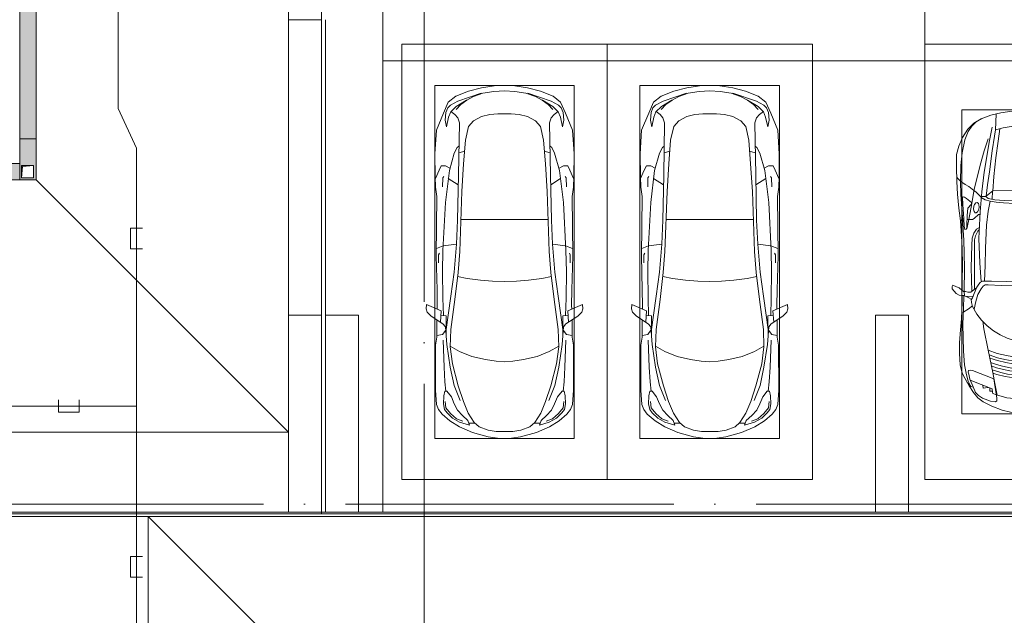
# Model space of a CAD drawing. Header units: millimetres. Extents: x -32229 to 169101, y -13689 to 125138.
# Tile 40 of 256: x 8410 to 20403, y 74095 to 81350. Entities that reach past the tile are written whole.
import ezdxf

# ---------------------------------------------------------------- set-up
doc = ezdxf.new("R2010")
doc.units = ezdxf.units.MM
doc.linetypes.add('ADSK_Линия сетки', pattern=[5000, 4000, -500, 0, -500])
doc.layers.add('A-DETL-____-OTLN', color=7, linetype='Continuous', lineweight=9, true_color=0x00a600)
for name, color, linetype, lineweight in [('A-DETL-GENF-OTLN', 7, 'Continuous', 18), ('A-FLOR-____-OTLN', 7, 'Continuous', 18), ('A-GENM-____-OTLN', 7, 'Continuous', 18), ('C-PRKG-____-OTLN', 7, 'Continuous', 18), ('M-EQPM-____-OTLN', 7, 'Continuous', 18), ('S-COLS-____-MCUT', 7, 'Continuous', 40), ('S-GRID-____-OTLN', 7, 'Continuous', 9)]:
    doc.layers.add(name, color=color, linetype=linetype, lineweight=lineweight)

# ---------------------------------------------------------------- blocks, each defined once
blk = doc.blocks.new('АР_Машиноместо - 5300x2500_С-V10--01 ЭМ')
at = {"layer": 'A-DETL-GENF-OTLN', "color": 253, "lineweight": 13, "true_color": 0xaaaaaa}
for p, q in [((862, -572), (702, -640)), ((1053, -518), (862, -572)), ((1051, -599), (941, -642)), ((1149, -583), (1051, -599)), ((1165, -503), (1053, -518)), ((1250, -582), (1149, -583)), ((1250, -500), (1165, -503)), ((1250, -500), (1335, -503)), ((1250, -582), (1351, -583)), ((1335, -503), (1447, -518)), ((1351, -583), (1449, -599)), ((1447, -518), (1638, -572)), ((1449, -599), (1559, -642)), ((1638, -572), (1798, -640)), ((584, -715), (489, -796)), ((702, -640), (584, -715)), ((704, -696), (616, -746)), ((825, -661), (704, -696)), ((738, -778), (805, -716)), ((805, -716), (825, -661)), ((882, -692), (809, -809)), ((888, -686), (815, -687)), ((941, -642), (882, -692)), ((1559, -642), (1618, -692)), ((1612, -686), (1685, -687)), ((1618, -692), (1691, -809)), ((1695, -716), (1675, -661)), ((1675, -661), (1796, -696)), ((1762, -778), (1695, -716)), ((1796, -696), (1884, -746)), ((1798, -640), (1916, -715)), ((1916, -715), (2011, -796)), ((489, -796), (446, -853)), ((550, -812), (519, -852)), ((616, -746), (550, -812)), ((677, -844), (738, -778)), ((809, -809), (749, -950)), ((1691, -809), (1751, -950)), ((1823, -844), (1762, -778)), ((1884, -746), (1950, -812)), ((1950, -812), (1981, -852)), ((2011, -796), (2054, -853)), ((421, -911), (409, -1087)), ((446, -853), (421, -911)), ((519, -852), (506, -920)), ((506, -920), (510, -1019)), ((603, -1005), (639, -920)), ((639, -920), (677, -844)), ((749, -950), (687, -1141)), ((1751, -950), (1813, -1141)), ((1861, -920), (1823, -844)), ((1897, -1005), (1861, -920)), ((1981, -852), (1994, -920)), ((1994, -920), (1990, -1019)), ((2054, -853), (2079, -911)), ((2079, -911), (2091, -1087)), ((510, -1019), (522, -1074)), ((522, -1074), (549, -1076)), ((549, -1076), (603, -1005)), ((1951, -1076), (1897, -1005)), ((1978, -1074), (1951, -1076)), ((1990, -1019), (1978, -1074)), ((409, -1087), (411, -1634)), ((687, -1141), (615, -1410)), ((1813, -1141), (1885, -1410)), ((2091, -1087), (2089, -1634)), ((615, -1410), (589, -1616)), ((1147, -1439), (1250, -1434)), ((1353, -1439), (1250, -1434)), ((1885, -1410), (1911, -1616)), ((590, -1624), (704, -1557)), ((704, -1557), (853, -1499)), ((853, -1499), (1017, -1460)), ((1017, -1460), (1147, -1439)), ((1483, -1460), (1353, -1439)), ((1647, -1499), (1483, -1460)), ((1796, -1557), (1647, -1499)), ((1910, -1624), (1796, -1557)), ((411, -1634), (427, -1731)), ((547, -1643), (531, -1858)), ((589, -1616), (596, -1825)), ((1911, -1616), (1904, -1825)), ((1953, -1643), (1969, -1858)), ((2089, -1634), (2073, -1731)), ((427, -1731), (427, -1943)), ((495, -1765), (427, -1753)), ((534, -1817), (495, -1765)), ((597, -2231), (535, -1798)), ((541, -1994), (540, -1733)), ((1903, -2231), (1965, -1798)), ((1959, -1994), (1960, -1733)), ((1966, -1817), (2005, -1765)), ((2005, -1765), (2073, -1753)), ((2073, -1731), (2073, -1943)), ((501, -1894), (358, -1990)), ((480, -2053), (471, -1914)), ((531, -1858), (501, -1894)), ((596, -1825), (645, -2192)), ((1904, -1825), (1855, -2192)), ((1969, -1858), (1999, -1894)), ((1999, -1894), (2142, -1990)), ((2020, -2053), (2029, -1914)), ((309, -2036), (297, -2080)), ((358, -1990), (309, -2036)), ((541, -1994), (476, -1998)), ((506, -1996), (500, -2210)), ((1959, -1994), (2024, -1998)), ((1994, -1996), (2000, -2210)), ((2142, -1990), (2191, -2036)), ((2191, -2036), (2203, -2080)), ((297, -2080), (301, -2131)), ((301, -2131), (480, -2053)), ((428, -2308), (432, -2120)), ((432, -2120), (431, -2074)), ((2199, -2131), (2020, -2053)), ((2068, -2120), (2069, -2074)), ((2072, -2308), (2068, -2120)), ((2203, -2080), (2199, -2131)), ((500, -2210), (496, -2532)), ((637, -2526), (597, -2231)), ((645, -2192), (684, -2522)), ((1855, -2192), (1816, -2522)), ((1863, -2526), (1903, -2231)), ((2000, -2210), (2004, -2532)), ((418, -2723), (428, -2308)), ((2082, -2723), (2072, -2308)), ((496, -2532), (501, -2790)), ((637, -2526), (666, -2867)), ((684, -2522), (705, -2775)), ((1816, -2522), (1795, -2775)), ((1863, -2526), (1834, -2867)), ((2004, -2532), (1999, -2790)), ((426, -3447), (418, -2723)), ((448, -2639), (448, -2734)), ((448, -2734), (460, -2756)), ((2052, -2734), (2040, -2756)), ((2052, -2639), (2052, -2734)), ((2074, -3447), (2082, -2723)), ((505, -2847), (421, -2813)), ((501, -2790), (531, -3375)), ((666, -2867), (505, -2847)), ((666, -2865), (679, -3159)), ((705, -2775), (731, -3508)), ((1795, -2775), (1769, -3508)), ((1834, -2865), (1821, -3159)), ((1834, -2867), (1995, -2847)), ((1999, -2790), (1969, -3375)), ((1995, -2847), (2079, -2813)), ((679, -3159), (689, -3706)), ((1821, -3159), (1811, -3706)), ((409, -3560), (426, -3447)), ((531, -3375), (579, -3763)), ((1969, -3375), (1921, -3763)), ((2091, -3560), (2074, -3447)), ((406, -3688), (409, -3560)), ((495, -3566), (497, -3672)), ((687, -3589), (566, -3664)), ((731, -3508), (752, -3846)), ((1769, -3508), (1748, -3846)), ((1813, -3589), (1934, -3664)), ((2005, -3566), (2003, -3672)), ((2094, -3688), (2091, -3560)), ((403, -3968), (406, -3688)), ((408, -3667), (453, -3766)), ((497, -3672), (510, -3691)), ((689, -3706), (700, -4345)), ((1811, -3706), (1800, -4345)), ((2003, -3672), (1990, -3691)), ((2092, -3667), (2047, -3766)), ((2097, -3968), (2094, -3688)), ((453, -3766), (478, -3819)), ((478, -3819), (533, -3818)), ((533, -3818), (586, -3790)), ((579, -3763), (639, -3975)), ((1921, -3763), (1861, -3975)), ((1967, -3818), (1914, -3790)), ((2022, -3819), (1967, -3818)), ((2047, -3766), (2022, -3819)), ((752, -3846), (774, -4133)), ((1748, -3846), (1726, -4133)), ((420, -4254), (403, -3968)), ((639, -3975), (675, -4045)), ((675, -4045), (695, -4058)), ((1825, -4045), (1805, -4058)), ((1861, -3975), (1825, -4045)), ((2080, -4254), (2097, -3968)), ((774, -4133), (812, -4299)), ((1726, -4133), (1688, -4299)), ((507, -4463), (420, -4254)), ((544, -4295), (528, -4375)), ((569, -4413), (544, -4295)), ((812, -4299), (873, -4370)), ((1688, -4299), (1627, -4370)), ((1931, -4413), (1956, -4295)), ((1956, -4295), (1972, -4375)), ((1993, -4463), (2080, -4254)), ((528, -4375), (536, -4471)), ((595, -4479), (569, -4413)), ((680, -4406), (645, -4445)), ((700, -4345), (680, -4406)), ((873, -4370), (970, -4419)), ((970, -4419), (1070, -4447)), ((1530, -4419), (1430, -4447)), ((1627, -4370), (1530, -4419)), ((1800, -4345), (1820, -4406)), ((1820, -4406), (1855, -4445)), ((1905, -4479), (1931, -4413)), ((1972, -4375), (1964, -4471)), ((566, -4595), (507, -4463)), ((536, -4471), (558, -4526)), ((558, -4526), (591, -4560)), ((662, -4543), (595, -4479)), ((645, -4445), (597, -4481)), ((717, -4569), (660, -4505)), ((788, -4618), (662, -4543)), ((1070, -4447), (1167, -4453)), ((1167, -4453), (1250, -4454)), ((1333, -4453), (1250, -4454)), ((1430, -4447), (1333, -4453)), ((1712, -4618), (1838, -4543)), ((1783, -4569), (1840, -4505)), ((1838, -4543), (1905, -4479)), ((1855, -4445), (1903, -4481)), ((1942, -4526), (1909, -4560)), ((1934, -4595), (1993, -4463)), ((1964, -4471), (1942, -4526)), ((659, -4670), (566, -4595)), ((591, -4560), (681, -4606)), ((813, -4729), (659, -4670)), ((681, -4606), (967, -4704)), ((791, -4620), (717, -4569)), ((874, -4665), (791, -4620)), ((988, -4707), (874, -4665)), ((1512, -4707), (1626, -4665)), ((1819, -4606), (1533, -4704)), ((1626, -4665), (1709, -4620)), ((1687, -4729), (1841, -4670)), ((1709, -4620), (1783, -4569)), ((1909, -4560), (1819, -4606)), ((1841, -4670), (1934, -4595)), ((970, -4772), (813, -4729)), ((1126, -4794), (970, -4772)), ((1122, -4726), (988, -4707)), ((1250, -4732), (1122, -4726)), ((1250, -4800), (1126, -4794)), ((1250, -4732), (1378, -4726)), ((1250, -4800), (1374, -4794)), ((1374, -4794), (1530, -4772)), ((1378, -4726), (1512, -4707)), ((1530, -4772), (1687, -4729))]:
    blk.add_line(p, q, dxfattribs=at)
at = {"layer": 'A-DETL-GENF-OTLN', "color": 254, "lineweight": 13, "true_color": 0xd4d4d4}
for p, q in [((743, -708), (665, -740)), ((1757, -708), (1835, -740)), ((592, -805), (535, -874)), ((665, -740), (592, -805)), ((1835, -740), (1908, -805)), ((1908, -805), (1965, -874)), ((535, -874), (528, -949)), ((1965, -874), (1972, -949)), ((537, -1076), (525, -1189)), ((710, -963), (637, -1146)), ((1790, -963), (1863, -1146)), ((1963, -1076), (1975, -1189)), ((525, -1189), (514, -1369)), ((637, -1146), (590, -1368)), ((1863, -1146), (1910, -1368)), ((1975, -1189), (1986, -1369)), ((514, -1369), (502, -1696)), ((590, -1368), (547, -1643)), ((1910, -1368), (1953, -1643)), ((1986, -1369), (1998, -1696)), ((678, -2473), (795, -2446)), ((795, -2446), (956, -2427)), ((956, -2427), (1105, -2414)), ((1105, -2414), (1250, -2413)), ((1395, -2414), (1250, -2413)), ((1544, -2427), (1395, -2414)), ((1705, -2446), (1544, -2427)), ((1822, -2473), (1705, -2446)), ((715, -3168), (1250, -3167)), ((1785, -3168), (1250, -3167)), ((695, -3980), (765, -3997)), ((1805, -3980), (1735, -3997))]:
    blk.add_line(p, q, dxfattribs=at)
at = {"layer": 'C-PRKG-____-OTLN', "color": 253, "lineweight": 13, "true_color": 0xaaaaaa}
for p, q in [((2500, 0), (0, 0)), ((0, 0), (0, -5300)), ((2500, 0), (2500, -5300)), ((400, -500), (400, -4800)), ((400, -500), (2100, -500)), ((2100, -500), (2100, -4800)), ((400, -4800), (2100, -4800)), ((2500, -5300), (0, -5300))]:
    blk.add_line(p, q, dxfattribs=at)
blk = doc.blocks.new('АР_Машиноместо - 5300x2500_С-V8--01 ЭМ')
at = {"layer": 'A-DETL-GENF-OTLN', "color": 253, "lineweight": 13, "true_color": 0xaaaaaa}
for p, q in [((1250, 4800), (1126, 4794)), ((1250, 4800), (1374, 4794)), ((813, 4729), (659, 4670)), ((681, 4606), (967, 4704)), ((970, 4772), (813, 4729)), ((988, 4707), (874, 4665)), ((1126, 4794), (970, 4772)), ((1122, 4726), (988, 4707)), ((1250, 4732), (1122, 4726)), ((1250, 4732), (1378, 4726)), ((1374, 4794), (1530, 4772)), ((1378, 4726), (1512, 4707)), ((1512, 4707), (1626, 4665)), ((1530, 4772), (1687, 4729)), ((1819, 4606), (1533, 4704)), ((1687, 4729), (1841, 4670)), ((566, 4595), (507, 4463)), ((558, 4526), (591, 4560)), ((659, 4670), (566, 4595)), ((591, 4560), (681, 4606)), ((717, 4569), (660, 4505)), ((788, 4618), (662, 4543)), ((791, 4620), (717, 4569)), ((874, 4665), (791, 4620)), ((1626, 4665), (1709, 4620)), ((1709, 4620), (1783, 4569)), ((1712, 4618), (1838, 4543)), ((1783, 4569), (1840, 4505)), ((1909, 4560), (1819, 4606)), ((1841, 4670), (1934, 4595)), ((1942, 4526), (1909, 4560)), ((1934, 4595), (1993, 4463)), ((507, 4463), (420, 4254)), ((528, 4375), (536, 4471)), ((536, 4471), (558, 4526)), ((595, 4479), (569, 4413)), ((662, 4543), (595, 4479)), ((645, 4445), (597, 4481)), ((680, 4406), (645, 4445)), ((970, 4419), (1070, 4447)), ((1070, 4447), (1167, 4453)), ((1167, 4453), (1250, 4454)), ((1333, 4453), (1250, 4454)), ((1430, 4447), (1333, 4453)), ((1530, 4419), (1430, 4447)), ((1820, 4406), (1855, 4445)), ((1838, 4543), (1905, 4479)), ((1855, 4445), (1903, 4481)), ((1905, 4479), (1931, 4413)), ((1964, 4471), (1942, 4526)), ((1972, 4375), (1964, 4471)), ((1993, 4463), (2080, 4254)), ((544, 4295), (528, 4375)), ((569, 4413), (544, 4295)), ((700, 4345), (680, 4406)), ((689, 3706), (700, 4345)), ((812, 4299), (873, 4370)), ((873, 4370), (970, 4419)), ((1627, 4370), (1530, 4419)), ((1688, 4299), (1627, 4370)), ((1800, 4345), (1820, 4406)), ((1811, 3706), (1800, 4345)), ((1931, 4413), (1956, 4295)), ((1956, 4295), (1972, 4375)), ((420, 4254), (403, 3968)), ((774, 4133), (812, 4299)), ((1726, 4133), (1688, 4299)), ((2080, 4254), (2097, 3968)), ((752, 3846), (774, 4133)), ((1748, 3846), (1726, 4133)), ((403, 3968), (406, 3688)), ((579, 3763), (639, 3975)), ((639, 3975), (675, 4045)), ((675, 4045), (695, 4058)), ((1825, 4045), (1805, 4058)), ((1861, 3975), (1825, 4045)), ((1921, 3763), (1861, 3975)), ((2097, 3968), (2094, 3688)), ((731, 3508), (752, 3846)), ((1769, 3508), (1748, 3846)), ((408, 3667), (453, 3766)), ((453, 3766), (478, 3819)), ((478, 3819), (533, 3818)), ((531, 3375), (579, 3763)), ((533, 3818), (586, 3790)), ((1967, 3818), (1914, 3790)), ((1969, 3375), (1921, 3763)), ((2022, 3819), (1967, 3818)), ((2047, 3766), (2022, 3819)), ((2092, 3667), (2047, 3766)), ((406, 3688), (409, 3560)), ((495, 3566), (497, 3672)), ((497, 3672), (510, 3691)), ((687, 3589), (566, 3664)), ((679, 3159), (689, 3706)), ((1821, 3159), (1811, 3706)), ((1813, 3589), (1934, 3664)), ((2003, 3672), (1990, 3691)), ((2005, 3566), (2003, 3672)), ((2094, 3688), (2091, 3560)), ((409, 3560), (426, 3447)), ((705, 2775), (731, 3508)), ((1795, 2775), (1769, 3508)), ((2091, 3560), (2074, 3447)), ((426, 3447), (418, 2723)), ((501, 2790), (531, 3375)), ((1999, 2790), (1969, 3375)), ((2074, 3447), (2082, 2723)), ((666, 2865), (679, 3159)), ((1834, 2865), (1821, 3159)), ((505, 2847), (421, 2813)), ((496, 2532), (501, 2790)), ((666, 2867), (505, 2847)), ((637, 2526), (666, 2867)), ((684, 2522), (705, 2775)), ((1816, 2522), (1795, 2775)), ((1834, 2867), (1995, 2847)), ((1863, 2526), (1834, 2867)), ((1995, 2847), (2079, 2813)), ((2004, 2532), (1999, 2790)), ((418, 2723), (428, 2308)), ((448, 2734), (460, 2756)), ((448, 2639), (448, 2734)), ((2052, 2734), (2040, 2756)), ((2052, 2639), (2052, 2734)), ((2082, 2723), (2072, 2308)), ((500, 2210), (496, 2532)), ((637, 2526), (597, 2231)), ((645, 2192), (684, 2522)), ((1855, 2192), (1816, 2522)), ((1863, 2526), (1903, 2231)), ((2000, 2210), (2004, 2532)), ((428, 2308), (432, 2120)), ((2072, 2308), (2068, 2120)), ((506, 1996), (500, 2210)), ((597, 2231), (535, 1798)), ((596, 1825), (645, 2192)), ((1904, 1825), (1855, 2192)), ((1903, 2231), (1965, 1798)), ((1994, 1996), (2000, 2210)), ((297, 2080), (301, 2131)), ((309, 2036), (297, 2080)), ((301, 2131), (480, 2053)), ((432, 2120), (431, 2074)), ((480, 2053), (471, 1914)), ((2199, 2131), (2020, 2053)), ((2020, 2053), (2029, 1914)), ((2068, 2120), (2069, 2074)), ((2191, 2036), (2203, 2080)), ((2203, 2080), (2199, 2131)), ((358, 1990), (309, 2036)), ((501, 1894), (358, 1990)), ((427, 1731), (427, 1943)), ((541, 1994), (476, 1998)), ((541, 1994), (540, 1733)), ((1959, 1994), (2024, 1998)), ((1959, 1994), (1960, 1733)), ((1999, 1894), (2142, 1990)), ((2073, 1731), (2073, 1943)), ((2142, 1990), (2191, 2036)), ((534, 1817), (495, 1765)), ((531, 1858), (501, 1894)), ((547, 1643), (531, 1858)), ((589, 1616), (596, 1825)), ((1911, 1616), (1904, 1825)), ((1953, 1643), (1969, 1858)), ((1966, 1817), (2005, 1765)), ((1969, 1858), (1999, 1894)), ((411, 1634), (427, 1731)), ((495, 1765), (427, 1753)), ((2005, 1765), (2073, 1753)), ((2089, 1634), (2073, 1731)), ((409, 1087), (411, 1634)), ((615, 1410), (589, 1616)), ((590, 1624), (704, 1557)), ((1910, 1624), (1796, 1557)), ((1885, 1410), (1911, 1616)), ((2091, 1087), (2089, 1634)), ((704, 1557), (853, 1499)), ((853, 1499), (1017, 1460)), ((1017, 1460), (1147, 1439)), ((1147, 1439), (1250, 1434)), ((1353, 1439), (1250, 1434)), ((1483, 1460), (1353, 1439)), ((1647, 1499), (1483, 1460)), ((1796, 1557), (1647, 1499)), ((687, 1141), (615, 1410)), ((1813, 1141), (1885, 1410)), ((421, 911), (409, 1087)), ((749, 950), (687, 1141)), ((1751, 950), (1813, 1141)), ((2079, 911), (2091, 1087)), ((506, 920), (510, 1019)), ((510, 1019), (522, 1074)), ((522, 1074), (549, 1076)), ((549, 1076), (603, 1005)), ((603, 1005), (639, 920)), ((1897, 1005), (1861, 920)), ((1951, 1076), (1897, 1005)), ((1978, 1074), (1951, 1076)), ((1990, 1019), (1978, 1074)), ((1994, 920), (1990, 1019)), ((446, 853), (421, 911)), ((489, 796), (446, 853)), ((519, 852), (506, 920)), ((550, 812), (519, 852)), ((639, 920), (677, 844)), ((677, 844), (738, 778)), ((809, 809), (749, 950)), ((1691, 809), (1751, 950)), ((1823, 844), (1762, 778)), ((1861, 920), (1823, 844)), ((1950, 812), (1981, 852)), ((1981, 852), (1994, 920)), ((2011, 796), (2054, 853)), ((2054, 853), (2079, 911)), ((584, 715), (489, 796)), ((616, 746), (550, 812)), ((704, 696), (616, 746)), ((738, 778), (805, 716)), ((882, 692), (809, 809)), ((1618, 692), (1691, 809)), ((1762, 778), (1695, 716)), ((1796, 696), (1884, 746)), ((1884, 746), (1950, 812)), ((1916, 715), (2011, 796)), ((702, 640), (584, 715)), ((862, 572), (702, 640)), ((825, 661), (704, 696)), ((805, 716), (825, 661)), ((888, 686), (815, 687)), ((941, 642), (882, 692)), ((1051, 599), (941, 642)), ((1449, 599), (1559, 642)), ((1559, 642), (1618, 692)), ((1612, 686), (1685, 687)), ((1638, 572), (1798, 640)), ((1695, 716), (1675, 661)), ((1675, 661), (1796, 696)), ((1798, 640), (1916, 715)), ((1053, 518), (862, 572)), ((1149, 583), (1051, 599)), ((1165, 503), (1053, 518)), ((1250, 582), (1149, 583)), ((1250, 500), (1165, 503)), ((1250, 582), (1351, 583)), ((1250, 500), (1335, 503)), ((1335, 503), (1447, 518)), ((1351, 583), (1449, 599)), ((1447, 518), (1638, 572))]:
    blk.add_line(p, q, dxfattribs=at)
at = {"layer": 'A-DETL-GENF-OTLN', "color": 254, "lineweight": 13, "true_color": 0xd4d4d4}
for p, q in [((695, 3980), (765, 3997)), ((1805, 3980), (1735, 3997)), ((715, 3168), (1250, 3167)), ((1785, 3168), (1250, 3167)), ((678, 2473), (795, 2446)), ((795, 2446), (956, 2427)), ((956, 2427), (1105, 2414)), ((1105, 2414), (1250, 2413)), ((1395, 2414), (1250, 2413)), ((1544, 2427), (1395, 2414)), ((1705, 2446), (1544, 2427)), ((1822, 2473), (1705, 2446)), ((514, 1369), (502, 1696)), ((1986, 1369), (1998, 1696)), ((590, 1368), (547, 1643)), ((1910, 1368), (1953, 1643)), ((525, 1189), (514, 1369)), ((637, 1146), (590, 1368)), ((1863, 1146), (1910, 1368)), ((1975, 1189), (1986, 1369)), ((537, 1076), (525, 1189)), ((710, 963), (637, 1146)), ((1790, 963), (1863, 1146)), ((1963, 1076), (1975, 1189)), ((535, 874), (528, 949)), ((592, 805), (535, 874)), ((1908, 805), (1965, 874)), ((1965, 874), (1972, 949)), ((665, 740), (592, 805)), ((743, 708), (665, 740)), ((1757, 708), (1835, 740)), ((1835, 740), (1908, 805))]:
    blk.add_line(p, q, dxfattribs=at)
at = {"layer": 'C-PRKG-____-OTLN', "color": 253, "lineweight": 13, "true_color": 0xaaaaaa}
for p, q in [((2500, 5300), (0, 5300)), ((0, 0), (0, 5300)), ((2500, 0), (2500, 5300)), ((400, 4800), (2100, 4800)), ((400, 500), (400, 4800)), ((2100, 500), (2100, 4800)), ((400, 500), (2100, 500)), ((2500, 0), (0, 0))]:
    blk.add_line(p, q, dxfattribs=at)
blk = doc.blocks.new('АР_Машиноместо - 4900x2400_М__5300х2500_-3113489--01 ЭМ')
at = {"layer": 'A-DETL-GENF-OTLN', "color": 253, "lineweight": 13, "true_color": 0xaaaaaa}
for p, q in [((927, 4467), (804, 4437)), ((861, 4260), (869, 4451)), ((1115, 4493), (927, 4467)), ((1250, 4500), (1115, 4493)), ((1250, 4500), (1385, 4493)), ((1385, 4493), (1573, 4467)), ((1573, 4467), (1696, 4437)), ((1639, 4260), (1631, 4451)), ((596, 4341), (522, 4268)), ((686, 4392), (596, 4341)), ((804, 4437), (686, 4392)), ((1696, 4437), (1814, 4392)), ((1814, 4392), (1904, 4341)), ((1904, 4341), (1978, 4268)), ((522, 4268), (459, 4167)), ((955, 4284), (861, 4259)), ((914, 4272), (894, 4122)), ((1050, 4297), (955, 4284)), ((1146, 4307), (1050, 4297)), ((1250, 4312), (1146, 4307)), ((1250, 4312), (1354, 4307)), ((1354, 4307), (1450, 4297)), ((1450, 4297), (1545, 4284)), ((1545, 4284), (1639, 4259)), ((1586, 4272), (1606, 4122)), ((1978, 4268), (2041, 4167)), ((459, 4167), (416, 4059)), ((894, 4122), (864, 3917)), ((1606, 4122), (1636, 3917)), ((2041, 4167), (2084, 4059)), ((387, 3958), (384, 3803)), ((416, 4059), (387, 3958)), ((2084, 4059), (2113, 3958)), ((2113, 3958), (2116, 3803)), ((864, 3917), (840, 3688)), ((1636, 3917), (1660, 3688)), ((384, 3803), (390, 3630)), ((2116, 3803), (2110, 3630)), ((404, 3666), (388, 3688)), ((390, 3630), (397, 3474)), ((439, 3630), (404, 3666)), ((491, 3594), (439, 3630)), ((840, 3688), (827, 3510)), ((1660, 3688), (1673, 3510)), ((2009, 3594), (2061, 3630)), ((2061, 3630), (2096, 3666)), ((2096, 3666), (2112, 3688)), ((2110, 3630), (2103, 3474)), ((538, 3567), (491, 3594)), ((598, 3519), (538, 3567)), ((625, 3501), (598, 3519)), ((655, 3470), (625, 3501)), ((676, 3260), (696, 3503)), ((773, 3472), (826, 3512)), ((826, 3512), (821, 3413)), ((1250, 3520), (827, 3517)), ((1250, 3520), (1673, 3517)), ((1674, 3512), (1679, 3413)), ((1727, 3472), (1674, 3512)), ((1824, 3260), (1804, 3503)), ((1845, 3470), (1875, 3501)), ((1875, 3501), (1902, 3519)), ((1902, 3519), (1962, 3567)), ((1962, 3567), (2009, 3594)), ((397, 3474), (416, 3306)), ((457, 3435), (466, 3441)), ((462, 3347), (457, 3435)), ((466, 3441), (482, 3439)), ((482, 3439), (508, 3423)), ((508, 3423), (567, 3375)), ((570, 3361), (565, 3350)), ((567, 3375), (570, 3361)), ((605, 3347), (620, 3369)), ((620, 3369), (639, 3373)), ((639, 3373), (654, 3361)), ((654, 3361), (659, 3344)), ((690, 3434), (655, 3470)), ((744, 3447), (691, 3447)), ((744, 3447), (773, 3472)), ((773, 3424), (744, 3447)), ((811, 3415), (773, 3424)), ((853, 3407), (811, 3415)), ((965, 3398), (853, 3407)), ((1103, 3394), (965, 3398)), ((1250, 3391), (1103, 3394)), ((1250, 3391), (1397, 3394)), ((1397, 3394), (1535, 3398)), ((1535, 3398), (1647, 3407)), ((1647, 3407), (1689, 3415)), ((1689, 3415), (1727, 3424)), ((1756, 3447), (1727, 3472)), ((1727, 3424), (1756, 3447)), ((1756, 3447), (1809, 3447)), ((1810, 3434), (1845, 3470)), ((1846, 3361), (1841, 3344)), ((1861, 3373), (1846, 3361)), ((1880, 3369), (1861, 3373)), ((1895, 3347), (1880, 3369)), ((1933, 3375), (1930, 3361)), ((1930, 3361), (1935, 3350)), ((1992, 3423), (1933, 3375)), ((2018, 3439), (1992, 3423)), ((2034, 3441), (2018, 3439)), ((2043, 3435), (2034, 3441)), ((2038, 3347), (2043, 3435)), ((2103, 3474), (2084, 3306)), ((416, 3306), (433, 3149)), ((475, 3180), (462, 3347)), ((522, 3303), (515, 3214)), ((565, 3350), (522, 3303)), ((594, 3293), (597, 3327)), ((600, 3262), (594, 3293)), ((597, 3327), (605, 3347)), ((612, 3246), (600, 3262)), ((627, 3246), (612, 3246)), ((643, 3260), (627, 3246)), ((657, 3286), (643, 3260)), ((661, 3321), (657, 3286)), ((659, 3344), (661, 3321)), ((659, 2936), (676, 3260)), ((1841, 2936), (1824, 3260)), ((1841, 3344), (1839, 3321)), ((1839, 3321), (1843, 3286)), ((1843, 3286), (1857, 3260)), ((1857, 3260), (1873, 3246)), ((1873, 3246), (1888, 3246)), ((1888, 3246), (1900, 3262)), ((1903, 3327), (1895, 3347)), ((1900, 3262), (1906, 3293)), ((1906, 3293), (1903, 3327)), ((1935, 3350), (1978, 3303)), ((1978, 3303), (1985, 3214)), ((2025, 3180), (2038, 3347)), ((2084, 3306), (2067, 3148)), ((457, 3174), (433, 3148)), ((433, 3149), (446, 2965)), ((475, 3174), (457, 3174)), ((481, 3085), (475, 3180)), ((515, 3214), (511, 3095)), ((558, 3165), (514, 3168)), ((579, 3168), (558, 3165)), ((602, 3179), (579, 3168)), ((654, 3228), (602, 3179)), ((675, 3228), (654, 3228)), ((1825, 3228), (1846, 3228)), ((1846, 3228), (1898, 3179)), ((1898, 3179), (1921, 3168)), ((1921, 3168), (1942, 3165)), ((1942, 3165), (1986, 3168)), ((1985, 3214), (1989, 3095)), ((2019, 3085), (2025, 3180)), ((2025, 3174), (2043, 3174)), ((2043, 3174), (2067, 3148)), ((2067, 3149), (2054, 2965)), ((486, 3046), (481, 3085)), ((504, 3047), (486, 3046)), ((512, 3061), (504, 3047)), ((511, 3095), (512, 3061)), ((644, 3025), (619, 2967)), ((665, 3046), (644, 3025)), ((1835, 3046), (1856, 3025)), ((1856, 3025), (1881, 2967)), ((1989, 3095), (1988, 3061)), ((1988, 3061), (1996, 3047)), ((1996, 3047), (2014, 3046)), ((2014, 3046), (2019, 3085)), ((446, 2965), (456, 2818)), ((619, 2967), (604, 2919)), ((604, 2919), (604, 2851)), ((668, 2638), (659, 2936)), ((1832, 2638), (1841, 2936)), ((1881, 2967), (1896, 2919)), ((1896, 2919), (1896, 2851)), ((2054, 2965), (2044, 2818)), ((456, 2818), (457, 2614)), ((604, 2851), (604, 2534)), ((1896, 2851), (1896, 2534)), ((2044, 2818), (2043, 2614)), ((457, 2614), (455, 2424)), ((604, 2534), (606, 2315)), ((685, 2406), (668, 2638)), ((1815, 2406), (1832, 2638)), ((1896, 2534), (1894, 2315)), ((2043, 2614), (2045, 2424)), ((455, 2424), (456, 2301)), ((673, 2400), (657, 2380)), ((701, 2415), (673, 2400)), ((814, 2417), (701, 2415)), ((999, 2409), (814, 2417)), ((1133, 2405), (999, 2409)), ((1250, 2407), (1133, 2405)), ((1250, 2407), (1367, 2405)), ((1367, 2405), (1501, 2409)), ((1501, 2409), (1686, 2417)), ((1686, 2417), (1799, 2415)), ((1799, 2415), (1827, 2400)), ((1827, 2400), (1843, 2380)), ((2045, 2424), (2044, 2301)), ((341, 2366), (333, 2351)), ((333, 2351), (335, 2322)), ((335, 2322), (382, 2266)), ((384, 2348), (341, 2366)), ((417, 2334), (384, 2348)), ((450, 2306), (417, 2334)), ((470, 2290), (450, 2306)), ((494, 2289), (470, 2290)), ((482, 2236), (479, 2289)), ((523, 2281), (494, 2289)), ((559, 2283), (523, 2281)), ((581, 2296), (559, 2283)), ((631, 2333), (581, 2296)), ((634, 2341), (601, 2263)), ((657, 2380), (634, 2341)), ((685, 2322), (647, 2254)), ((710, 2355), (685, 2322)), ((734, 2369), (710, 2355)), ((773, 2372), (734, 2369)), ((929, 2364), (773, 2372)), ((1115, 2359), (929, 2364)), ((1250, 2358), (1115, 2359)), ((1250, 2358), (1385, 2359)), ((1385, 2359), (1571, 2364)), ((1571, 2364), (1727, 2372)), ((1727, 2372), (1766, 2369)), ((1766, 2369), (1790, 2355)), ((1790, 2355), (1815, 2322)), ((1815, 2322), (1853, 2254)), ((1843, 2380), (1866, 2341)), ((1866, 2341), (1899, 2263)), ((1869, 2333), (1919, 2296)), ((1919, 2296), (1941, 2283)), ((1941, 2283), (1977, 2281)), ((1977, 2281), (2006, 2289)), ((2006, 2289), (2030, 2290)), ((2018, 2236), (2021, 2289)), ((2030, 2290), (2050, 2306)), ((2050, 2306), (2083, 2334)), ((2083, 2334), (2116, 2348)), ((2116, 2348), (2159, 2366)), ((2165, 2322), (2118, 2266)), ((2159, 2366), (2167, 2351)), ((2167, 2351), (2165, 2322)), ((382, 2266), (417, 2243)), ((417, 2243), (445, 2239)), ((445, 2239), (482, 2239)), ((445, 1957), (453, 2159)), ((453, 2159), (455, 2239)), ((505, 2230), (468, 2239)), ((537, 2212), (505, 2230)), ((587, 2231), (510, 2227)), ((564, 2195), (537, 2212)), ((567, 2154), (564, 2195)), ((580, 2214), (565, 2186)), ((601, 2263), (580, 2214)), ((620, 2169), (600, 2073)), ((647, 2254), (620, 2169)), ((1853, 2254), (1880, 2169)), ((1880, 2169), (1900, 2073)), ((1899, 2263), (1920, 2214)), ((1913, 2231), (1990, 2227)), ((1920, 2214), (1935, 2186)), ((1933, 2154), (1936, 2195)), ((1936, 2195), (1963, 2212)), ((1963, 2212), (1995, 2230)), ((1995, 2230), (2032, 2239)), ((2055, 2239), (2018, 2239)), ((2047, 2159), (2045, 2239)), ((2055, 1957), (2047, 2159)), ((2083, 2243), (2055, 2239)), ((2118, 2266), (2083, 2243)), ((475, 2041), (448, 2034)), ((526, 2075), (475, 2041)), ((579, 2113), (526, 2075)), ((581, 2106), (567, 2154)), ((635, 2015), (581, 2106)), ((1865, 2015), (1919, 2106)), ((1919, 2106), (1933, 2154)), ((1921, 2113), (1974, 2075)), ((1974, 2075), (2025, 2041)), ((2025, 2041), (2052, 2034)), ((435, 1821), (445, 1957)), ((691, 1942), (635, 2015)), ((761, 1872), (691, 1942)), ((718, 1834), (706, 1927)), ((1739, 1872), (1809, 1942)), ((1782, 1834), (1794, 1927)), ((1809, 1942), (1865, 2015)), ((2065, 1821), (2055, 1957)), ((422, 1663), (435, 1821)), ((770, 1576), (718, 1834)), ((838, 1812), (761, 1872)), ((917, 1761), (838, 1812)), ((1583, 1761), (1662, 1812)), ((1662, 1812), (1739, 1872)), ((1730, 1576), (1782, 1834)), ((2078, 1663), (2065, 1821)), ((1004, 1721), (917, 1761)), ((1065, 1700), (1004, 1721)), ((1107, 1690), (1065, 1700)), ((1124, 1671), (1107, 1690)), ((1376, 1671), (1393, 1690)), ((1393, 1690), (1435, 1700)), ((1435, 1700), (1496, 1721)), ((1496, 1721), (1583, 1761)), ((422, 1534), (422, 1663)), ((827, 1301), (770, 1576)), ((882, 1536), (770, 1576)), ((1147, 1651), (1124, 1671)), ((1185, 1636), (1147, 1651)), ((1218, 1629), (1185, 1636)), ((1218, 1629), (1250, 1627)), ((1282, 1629), (1250, 1627)), ((1282, 1629), (1315, 1636)), ((1315, 1636), (1353, 1651)), ((1353, 1651), (1376, 1671)), ((1618, 1536), (1730, 1576)), ((1673, 1301), (1730, 1576)), ((2078, 1534), (2078, 1663)), ((431, 1397), (422, 1534)), ((884, 1481), (782, 1518)), ((887, 1447), (790, 1477)), ((995, 1509), (882, 1536)), ((973, 1460), (884, 1481)), ((986, 1426), (887, 1447)), ((1062, 1446), (973, 1460)), ((1060, 1496), (995, 1509)), ((1159, 1489), (1060, 1496)), ((1164, 1435), (1062, 1446)), ((1250, 1488), (1159, 1489)), ((1250, 1488), (1341, 1489)), ((1336, 1435), (1438, 1446)), ((1341, 1489), (1440, 1496)), ((1438, 1446), (1527, 1460)), ((1440, 1496), (1505, 1509)), ((1505, 1509), (1618, 1536)), ((1514, 1426), (1613, 1447)), ((1527, 1460), (1616, 1481)), ((1613, 1447), (1710, 1477)), ((1616, 1481), (1718, 1518)), ((2069, 1397), (2078, 1534)), ((456, 1296), (431, 1397)), ((527, 1305), (532, 1326)), ((532, 1326), (554, 1333)), ((554, 1333), (581, 1327)), ((581, 1327), (841, 1226)), ((871, 1401), (800, 1425)), ((874, 1361), (810, 1383)), ((859, 1321), (820, 1334)), ((925, 1302), (859, 1321)), ((945, 1381), (871, 1401)), ((958, 1341), (874, 1361)), ((1059, 1355), (945, 1381)), ((1035, 1323), (958, 1341)), ((1070, 1410), (986, 1426)), ((1148, 1312), (1035, 1323)), ((1174, 1344), (1059, 1355)), ((1168, 1400), (1070, 1410)), ((1250, 1435), (1164, 1435)), ((1250, 1400), (1168, 1400)), ((1250, 1345), (1174, 1344)), ((1250, 1435), (1336, 1435)), ((1250, 1400), (1332, 1400)), ((1250, 1345), (1326, 1344)), ((1326, 1344), (1441, 1355)), ((1332, 1400), (1430, 1410)), ((1352, 1312), (1465, 1323)), ((1430, 1410), (1514, 1426)), ((1441, 1355), (1555, 1381)), ((1465, 1323), (1542, 1341)), ((1542, 1341), (1626, 1361)), ((1555, 1381), (1629, 1401)), ((1575, 1302), (1641, 1321)), ((1626, 1361), (1690, 1383)), ((1629, 1401), (1700, 1425)), ((1641, 1321), (1680, 1334)), ((1919, 1327), (1659, 1226)), ((1946, 1333), (1919, 1327)), ((1968, 1326), (1946, 1333)), ((1973, 1305), (1968, 1326)), ((2044, 1296), (2069, 1397)), ((487, 1232), (456, 1296)), ((539, 1140), (487, 1232)), ((535, 1281), (527, 1305)), ((548, 1220), (535, 1281)), ((587, 1126), (548, 1220)), ((854, 1167), (827, 1301)), ((876, 1279), (828, 1294)), ((841, 1226), (878, 991)), ((979, 1255), (876, 1279)), ((1007, 1284), (925, 1302)), ((1084, 1236), (979, 1255)), ((1084, 1275), (1007, 1284)), ((1159, 1268), (1084, 1275)), ((1183, 1227), (1084, 1236)), ((1250, 1309), (1148, 1312)), ((1250, 1267), (1159, 1268)), ((1250, 1224), (1183, 1227)), ((1250, 1309), (1352, 1312)), ((1250, 1267), (1341, 1268)), ((1250, 1224), (1317, 1227)), ((1317, 1227), (1416, 1236)), ((1341, 1268), (1416, 1275)), ((1416, 1275), (1493, 1284)), ((1416, 1236), (1521, 1255)), ((1493, 1284), (1575, 1302)), ((1521, 1255), (1624, 1279)), ((1659, 1226), (1622, 991)), ((1624, 1279), (1672, 1294)), ((1646, 1167), (1673, 1301)), ((1913, 1126), (1952, 1220)), ((1952, 1220), (1965, 1281)), ((1961, 1140), (2013, 1232)), ((1965, 1281), (1973, 1305)), ((2013, 1232), (2044, 1296)), ((540, 1160), (516, 1180)), ((593, 1057), (539, 1140)), ((561, 1133), (540, 1160)), ((589, 1122), (561, 1133)), ((618, 1057), (587, 1126)), ((883, 1027), (854, 1167)), ((1617, 1027), (1646, 1167)), ((1882, 1057), (1913, 1126)), ((1907, 1057), (1961, 1140)), ((1911, 1122), (1939, 1133)), ((1939, 1133), (1960, 1160)), ((1960, 1160), (1984, 1180)), ((647, 993), (593, 1057)), ((655, 1024), (618, 1057)), ((712, 946), (647, 993)), ((701, 989), (655, 1024)), ((800, 953), (701, 989)), ((1000, 994), (871, 1031)), ((878, 991), (878, 959)), ((1127, 980), (1000, 994)), ((1250, 978), (1127, 980)), ((1250, 978), (1373, 980)), ((1373, 980), (1500, 994)), ((1500, 994), (1629, 1031)), ((1622, 991), (1622, 959)), ((1700, 953), (1799, 989)), ((1788, 946), (1853, 993)), ((1799, 989), (1845, 1024)), ((1845, 1024), (1882, 1057)), ((1853, 993), (1907, 1057)), ((816, 891), (712, 946)), ((859, 944), (800, 953)), ((943, 845), (816, 891)), ((878, 959), (859, 944)), ((1044, 819), (943, 845)), ((1456, 819), (1557, 845)), ((1557, 845), (1684, 891)), ((1622, 959), (1641, 944)), ((1641, 944), (1700, 953)), ((1684, 891), (1788, 946)), ((1133, 806), (1044, 819)), ((1250, 800), (1133, 806)), ((1250, 800), (1367, 806)), ((1367, 806), (1456, 819))]:
    blk.add_line(p, q, dxfattribs=at)
at = {"layer": 'A-DETL-GENF-OTLN', "color": 254, "lineweight": 13, "true_color": 0xd4d4d4}
for p, q in [((625, 4355), (571, 4303)), ((696, 4396), (625, 4355)), ((1804, 4396), (1875, 4355)), ((1875, 4355), (1929, 4303)), ((528, 4240), (489, 4138)), ((571, 4303), (528, 4240)), ((787, 4128), (821, 4290)), ((849, 4183), (861, 4260)), ((1651, 4183), (1639, 4260)), ((1713, 4128), (1679, 4290)), ((1929, 4303), (1972, 4240)), ((1972, 4240), (2011, 4138)), ((489, 4138), (455, 3977)), ((723, 4002), (772, 4150)), ((723, 3742), (787, 4128)), ((819, 4001), (849, 4183)), ((1681, 4001), (1651, 4183)), ((1777, 3742), (1713, 4128)), ((1777, 4002), (1728, 4150)), ((2011, 4138), (2045, 3977)), ((455, 3977), (439, 3823)), ((674, 3827), (723, 4002)), ((786, 3747), (819, 4001)), ((1714, 3747), (1681, 4001)), ((1826, 3827), (1777, 4002)), ((2045, 3977), (2061, 3823)), ((439, 3823), (434, 3624)), ((602, 3530), (674, 3827)), ((696, 3503), (723, 3742)), ((765, 3589), (786, 3747)), ((1735, 3589), (1714, 3747)), ((1804, 3503), (1777, 3742)), ((1898, 3530), (1826, 3827)), ((2061, 3823), (2066, 3624)), ((434, 3624), (440, 3469)), ((2066, 3624), (2060, 3469)), ((564, 3316), (602, 3530)), ((749, 3451), (765, 3589)), ((1751, 3451), (1735, 3589)), ((1936, 3316), (1898, 3530)), ((440, 3469), (462, 3137)), ((735, 3406), (688, 3436)), ((797, 3388), (735, 3406)), ((772, 3268), (797, 3388)), ((870, 3377), (797, 3388)), ((957, 3369), (870, 3377)), ((1093, 3361), (957, 3369)), ((1250, 3361), (1093, 3361)), ((1250, 3361), (1407, 3361)), ((1407, 3361), (1543, 3369)), ((1543, 3369), (1630, 3377)), ((1630, 3377), (1703, 3388)), ((1703, 3388), (1765, 3406)), ((1728, 3268), (1703, 3388)), ((1765, 3406), (1812, 3436)), ((2060, 3469), (2038, 3137)), ((533, 3146), (564, 3316)), ((753, 3099), (772, 3268)), ((1747, 3099), (1728, 3268)), ((1967, 3146), (1936, 3316)), ((462, 3137), (466, 3036)), ((512, 3053), (533, 3146)), ((1988, 3053), (1967, 3146)), ((2038, 3137), (2034, 3036)), ((466, 3036), (474, 2914)), ((595, 2998), (629, 3048)), ((629, 3048), (667, 3070)), ((738, 2818), (753, 3099)), ((1762, 2818), (1747, 3099)), ((1871, 3048), (1833, 3070)), ((1905, 2998), (1871, 3048)), ((2034, 3036), (2026, 2914)), ((474, 2914), (478, 2755)), ((572, 2853), (576, 2937)), ((576, 2937), (595, 2998)), ((1924, 2937), (1905, 2998)), ((1928, 2853), (1924, 2937)), ((2026, 2914), (2022, 2755)), ((564, 2581), (572, 2853)), ((734, 2607), (738, 2818)), ((1766, 2607), (1762, 2818)), ((1936, 2581), (1928, 2853)), ((478, 2755), (483, 2571)), ((2022, 2755), (2017, 2571)), ((483, 2571), (478, 2290)), ((571, 2291), (564, 2581)), ((728, 2416), (734, 2607)), ((1772, 2416), (1766, 2607)), ((1929, 2291), (1936, 2581)), ((2017, 2571), (2022, 2290)), ((472, 2078), (474, 2239)), ((2028, 2078), (2026, 2239)), ((463, 1890), (472, 2078)), ((2037, 1890), (2028, 2078)), ((471, 1561), (463, 1890)), ((2029, 1561), (2037, 1890)), ((483, 1396), (471, 1561)), ((2017, 1396), (2029, 1561)), ((507, 1274), (483, 1396)), ((1993, 1274), (2017, 1396)), ((528, 1199), (507, 1274)), ((819, 1103), (554, 1208)), ((1681, 1103), (1946, 1208)), ((1972, 1199), (1993, 1274)), ((562, 1132), (528, 1199)), ((709, 1113), (708, 1147)), ((738, 1114), (709, 1113)), ((773, 1121), (738, 1114)), ((793, 1076), (791, 1115)), ((824, 1064), (819, 1103)), ((1676, 1064), (1681, 1103)), ((1707, 1076), (1709, 1115)), ((1727, 1121), (1762, 1114)), ((1762, 1114), (1791, 1113)), ((1791, 1113), (1792, 1147)), ((1938, 1132), (1972, 1199)), ((823, 1074), (793, 1076)), ((828, 1045), (824, 1064)), ((871, 1032), (828, 1045)), ((1629, 1032), (1672, 1045)), ((1672, 1045), (1676, 1064)), ((1677, 1074), (1707, 1076))]:
    blk.add_line(p, q, dxfattribs=at)
at = {"layer": 'C-PRKG-____-OTLN', "color": 253, "lineweight": 13, "true_color": 0xaaaaaa}
for p, q in [((2500, 5300), (0, 5300)), ((0, 0), (0, 5300)), ((2500, 0), (2500, 5300)), ((450, 4500), (2050, 4500)), ((450, 800), (450, 4500)), ((2050, 800), (2050, 4500)), ((450, 800), (2050, 800)), ((2500, 0), (0, 0))]:
    blk.add_line(p, q, dxfattribs=at)
blk = doc.blocks.new('АР_Лоток - 200х100h_ЛВ1-7189388--01 ЭМ')
at = {"layer": 'M-EQPM-____-OTLN', "lineweight": 13, "true_color": 0xf3f3f3}
blk.add_hatch(color=7, dxfattribs=at).paths.add_polyline_path([(2445, -100), (5545, -100), (5544, 100), (0, 100), (2, -100), (2245, -100)])
at = {"layer": 'M-EQPM-____-OTLN', "color": 253, "lineweight": 13, "true_color": 0xaaaaaa}
for p, q in [((5545, 100), (0, 100)), ((0, 100), (0, -100)), ((5545, -100), (5545, 100)), ((0, -100), (5545, -100))]:
    blk.add_line(p, q, dxfattribs=at)
blk = doc.blocks.new('АР_Лоток - 200х100h_ЛВ1-7189403--01 ЭМ')
at = {"layer": 'M-EQPM-____-OTLN', "lineweight": 13, "true_color": 0xf3f3f3}
blk.add_hatch(color=7, dxfattribs=at).paths.add_polyline_path([(11175, 27), (11175, 100), (0, 100), (1, -100), (11175, -100)])
at = {"layer": 'M-EQPM-____-OTLN', "color": 253, "lineweight": 13, "true_color": 0xaaaaaa}
blk.add_line((11175, -100), (11175, 100), dxfattribs=at)
blk = doc.blocks.new('АР_Канал вертикальный прямоугольный - ВК-5403405--01 ЭМ')
at = {"layer": 'M-EQPM-____-OTLN', "color": 253, "lineweight": 13, "true_color": 0xaaaaaa}
for p, q in [((75, 75), (-75, 75)), ((-75, 75), (-75, -75)), ((75, 75), (-75, 75)), ((-75, 75), (-75, -75)), ((-75, -75), (-75, 75)), ((-75, 75), (75, 75)), ((-75, -75), (-60, 60)), ((-75, -75), (-60, 60)), ((-60, 60), (75, 75)), ((-60, 60), (75, 75)), ((75, -75), (75, 75)), ((75, 75), (75, -75)), ((-75, -75), (75, -75)), ((75, -75), (-75, -75))]:
    blk.add_line(p, q, dxfattribs=at)
blk = doc.blocks.new('АР_Лоток - 200х100h-V69--01 ЭМ')
at = {"layer": 'M-EQPM-____-OTLN', "lineweight": 13, "true_color": 0xf3f3f3}
h = blk.add_hatch(color=7, dxfattribs=at)
h.paths.add_polyline_path([(500, 100), (0, 100), (0, -100), (500, -100), (500, 70)])
h.paths.add_polyline_path([(475, 70), (475, -80), (325, -80), (325, 70), (470, 70)])
at = {"layer": 'M-EQPM-____-OTLN', "color": 253, "lineweight": 13, "true_color": 0xaaaaaa}
blk.add_line((0, 100), (0, -100), dxfattribs=at)
blk = doc.blocks.new('АР-Заполнение деф_ шва - Д_ш_-4313385--01 ЭМ')
at = {"layer": 'A-GENM-____-OTLN', "color": 253, "lineweight": 13, "true_color": 0xaaaaaa}
for p, q in [((75, 25), (6450, 25)), ((0, -25), (6450, -25))]:
    blk.add_line(p, q, dxfattribs=at)
blk = doc.blocks.new('АР-Заполнение деф_ шва - Д_ш_-4313324--01 ЭМ')
at = {"layer": 'A-GENM-____-OTLN', "color": 253, "lineweight": 13, "true_color": 0xaaaaaa}
for p, q in [((0, 25), (6300, 25)), ((0, -25), (6300, -25))]:
    blk.add_line(p, q, dxfattribs=at)
blk = doc.blocks.new('АР-Заполнение деф_ шва - Д_ш_-4327374--01 ЭМ')
at = {"layer": 'A-GENM-____-OTLN', "color": 253, "lineweight": 13, "true_color": 0xaaaaaa}
for p, q in [((0, 25), (5425, 25)), ((0, -25), (5425, -25))]:
    blk.add_line(p, q, dxfattribs=at)
blk = doc.blocks.new('АР-Заполнение деф_ шва - Д_ш_-4331501--01 ЭМ')
at = {"layer": 'A-GENM-____-OTLN', "color": 253, "lineweight": 13, "true_color": 0xaaaaaa}
for p, q in [((0, 25), (3600, 25)), ((0, -25), (3600, -25))]:
    blk.add_line(p, q, dxfattribs=at)
blk = doc.blocks.new('АР-Заполнение деф_ шва - Д_ш_-4332520--01 ЭМ')
at = {"layer": 'A-GENM-____-OTLN', "color": 253, "lineweight": 13, "true_color": 0xaaaaaa}
for p, q in [((0, 25), (6931, 25)), ((0, -25), (6931, -25))]:
    blk.add_line(p, q, dxfattribs=at)
blk = doc.blocks.new('АР-Заполнение деф_ шва - Д_ш__Пристенный-V77--01 ЭМ')
at = {"layer": 'A-GENM-____-OTLN', "color": 253, "lineweight": 13, "true_color": 0xaaaaaa}
for p, q in [((400, 25), (450, 25)), ((0, -25), (850, -25))]:
    blk.add_line(p, q, dxfattribs=at)
blk = doc.blocks.new('АР-Заполнение деф_ шва - Д_ш__Пристенный-4429135--01 ЭМ')
at = {"layer": 'A-GENM-____-OTLN', "color": 253, "lineweight": 13, "true_color": 0xaaaaaa}
blk.add_line((0, -25), (400, -25), dxfattribs=at)
blk = doc.blocks.new('Наметкина 10_РД_АР_П_отсоединено_rvt-1--01 ЭМ')
at = {"layer": 'A-FLOR-____-OTLN', "color": 253, "lineweight": 13, "true_color": 0xaaaaaa}
for p, q in [((12835, 75350), (12835, 94150)), ((8410, 79600), (8410, 91074)), ((8610, 91075), (8610, 79600)), ((11685, 81350), (11685, 77750)), ((11685, 81350), (11685, 77750)), ((12085, 77750), (12085, 81350)), ((12135, 81350), (12135, 77750)), ((24510, 80850), (12835, 80850)), ((8610, 79600), (8610, 79400)), ((8610, 79400), (8410, 79400)), ((11685, 76325), (8610, 79400)), ((11685, 76325), (5310, 76325)), ((11685, 76325), (5310, 76325)), ((89148, 75330), (5287, 75330)), ((5310, 75350), (11685, 75350)), ((12085, 75330), (12085, 75350)), ((12535, 75350), (12835, 75350)), ((18835, 75350), (12835, 75350)), ((24660, 75350), (19235, 75350)), ((9975, 75300), (5314, 75300)), ((9975, 70150), (9975, 75300)), ((12450, 72825), (9975, 75300)), ((9975, 75300), (34435, 75300)), ((9975, 70150), (9975, 75300))]:
    blk.add_line(p, q, dxfattribs=at)
at = {"layer": 'S-COLS-____-MCUT', "color": 253, "lineweight": 15, "true_color": 0xaaaaaa}
for p, q in [((11685, 83750), (11685, 81350)), ((12085, 81350), (12085, 83750)), ((11685, 81350), (12085, 81350)), ((11685, 77750), (11685, 75350)), ((12085, 77750), (11685, 77750)), ((12085, 75350), (12085, 77750)), ((12135, 77750), (12135, 75350)), ((12535, 77750), (12135, 77750)), ((12535, 75350), (12535, 77750)), ((18835, 77750), (18835, 75350)), ((19235, 77750), (18835, 77750)), ((19235, 75350), (19235, 77750)), ((11685, 75350), (12085, 75350)), ((12135, 75350), (12535, 75350)), ((18835, 75350), (19235, 75350))]:
    blk.add_line(p, q, dxfattribs=at)
at = {"layer": 'A-GENM-____-OTLN', "color": 253, "lineweight": 13, "true_color": 0xaaaaaa}
for name, p, rotation in [('АР-Заполнение деф_ шва - Д_ш_-4331501--01 ЭМ', (12110, 81350), 270), ('АР-Заполнение деф_ шва - Д_ш_-4332520--01 ЭМ', (5303, 75275), 312.1379598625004)]:
    blk.add_blockref(name, p, dxfattribs=dict(at, rotation=rotation))
for name, p in [('АР-Заполнение деф_ шва - Д_ш_-4313385--01 ЭМ', (5235, 75325)), ('АР-Заполнение деф_ шва - Д_ш__Пристенный-V77--01 ЭМ', (11685, 75325)), ('АР-Заполнение деф_ шва - Д_ш_-4313324--01 ЭМ', (12535, 75325)), ('АР-Заполнение деф_ шва - Д_ш_-4327374--01 ЭМ', (19235, 75325)), ('АР-Заполнение деф_ шва - Д_ш__Пристенный-4429135--01 ЭМ', (18835, 75325))]:
    blk.add_blockref(name, p, dxfattribs=at)
at = {"layer": 'C-PRKG-____-OTLN', "color": 253, "lineweight": 13, "true_color": 0xaaaaaa}
for name, p in [('АР_Машиноместо - 4900x2400_М__5300х2500_-3113489--01 ЭМ', (19435, 81050)), ('АР_Машиноместо - 5300x2500_С-V8--01 ЭМ', (13065, 75750)), ('АР_Машиноместо - 4900x2400_М__5300х2500_-3113489--01 ЭМ', (19435, 75750))]:
    blk.add_blockref(name, p, dxfattribs=at)
at = {"layer": 'C-PRKG-____-OTLN', "color": 253, "lineweight": 13, "true_color": 0xaaaaaa, "rotation": 180}
blk.add_blockref('АР_Машиноместо - 5300x2500_С-V10--01 ЭМ', (18065, 75750), dxfattribs=at)
at = {"layer": 'M-EQPM-____-OTLN', "color": 253, "lineweight": 13, "true_color": 0xaaaaaa, "rotation": 270}
for name, p in [('АР_Лоток - 200х100h_ЛВ1-7189403--01 ЭМ', (8510, 91075)), ('АР_Лоток - 200х100h-V69--01 ЭМ', (8510, 79900))]:
    blk.add_blockref(name, p, dxfattribs=at)
at = {"layer": 'M-EQPM-____-OTLN', "color": 253, "lineweight": 13, "true_color": 0xaaaaaa}
for name, p in [('АР_Лоток - 200х100h_ЛВ1-7189388--01 ЭМ', (2865, 79500)), ('АР_Канал вертикальный прямоугольный - ВК-5403405--01 ЭМ', (8505, 79500))]:
    blk.add_blockref(name, p, dxfattribs=at)

msp = doc.modelspace()

# ---------------------------------------------------------------- linework, layer by layer
at = {"layer": 'A-DETL-____-OTLN', "color": 5, "true_color": 0x0000ff}
for p, q in [((9609.5, 104763), (9609.5, 80269.5)), ((9609.5, 80269.5), (9832.6, 79783.6)), ((9832.6, 79783.6), (9832.6, 73043.1)), ((9907.6, 78810.7), (9757.6, 78810.7)), ((9757.6, 78810.7), (9757.6, 78560.7)), ((9757.6, 78560.7), (9907.6, 78560.7)), ((-2017.2, 76643.3), (9832.6, 76643.3)), ((8883.2, 76718.3), (8883.2, 76568.3)), ((9133.2, 76568.3), (9133.2, 76718.3)), ((8883.2, 76568.3), (9133.2, 76568.3)), ((9907.6, 74810.7), (9757.6, 74810.7)), ((9757.6, 74810.7), (9757.6, 74560.7)), ((9757.6, 74560.7), (9907.6, 74560.7))]:
    msp.add_line(p, q, dxfattribs=at)
at = {"layer": 'S-GRID-____-OTLN', "color": 253, "linetype": 'ADSK_Линия сетки', "true_color": 0xaaaaaa}
for p, q in [((13335.3, -12088.9), (13335.3, 125138.4)), ((131381.2, 75450), (-30593.4, 75450))]:
    msp.add_line(p, q, dxfattribs=at)

# ---------------------------------------------------------------- block references
at = {"lineweight": 5}
msp.add_blockref('Наметкина 10_РД_АР_П_отсоединено_rvt-1--01 ЭМ', (0, 0), dxfattribs=at)

doc.saveas('drawing.dxf')
